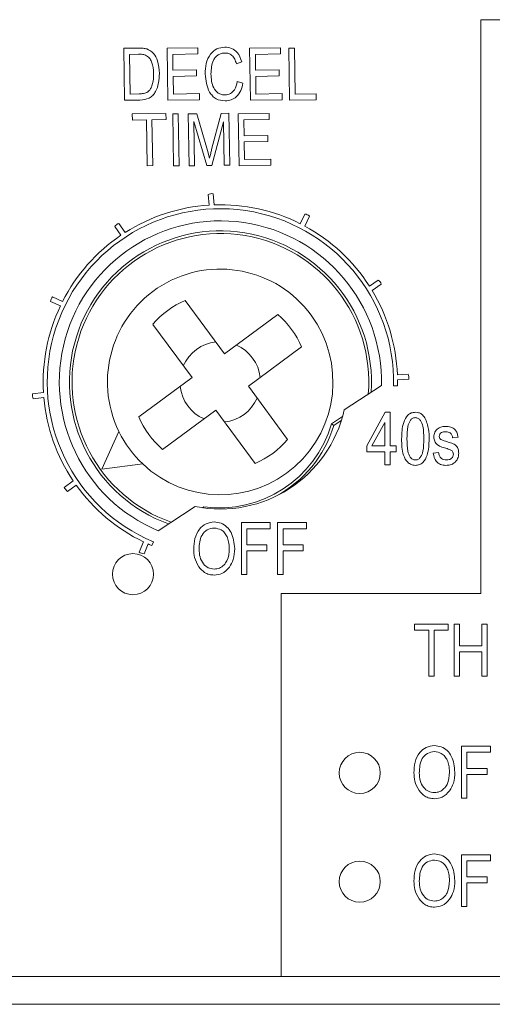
# Model space of a CAD drawing. Header units: inches. Extents: x 2954 to 6480, y 249 to 2776.
# Tile 28 of 105: x 3720 to 3731, y 1383 to 1407. Entities that reach past the tile are written whole.
import ezdxf

# ---------------------------------------------------------------- set-up
doc = ezdxf.new("R2010")
doc.units = ezdxf.units.IN
doc.header["$MEASUREMENT"] = 0
doc.layers.add('PWR_0300HP', color=7, linetype='Continuous')

# ---------------------------------------------------------------- blocks, each defined once
blk = doc.blocks.new('SSW07_FRAME 4')
at = {"lineweight": 9}
for p, q in [((35.8835, 28.6296), (35.8835, 25.7829)), ((37.8745, 28.6296), (35.8835, 28.6296)), ((34.1098, 28.4876), (34.1828, 28.4887)), ((34.1138, 28.2297), (34.1098, 28.4876)), ((34.3245, 28.4876), (34.4774, 28.49)), ((34.3285, 28.2297), (34.3245, 28.4876)), ((34.4774, 28.49), (34.4778, 28.4596)), ((34.7348, 28.4876), (34.8876, 28.49)), ((34.7388, 28.2297), (34.7348, 28.4876)), ((34.8876, 28.49), (34.8881, 28.4596)), ((34.9293, 28.4875), (34.9572, 28.488)), ((34.9333, 28.2297), (34.9293, 28.4875)), ((34.9572, 28.488), (34.9608, 28.2606)), ((34.1825, 28.4583), (34.1382, 28.4576)), ((34.1382, 28.4576), (34.1413, 28.2606)), ((34.4778, 28.4596), (34.3529, 28.4576)), ((34.3529, 28.4576), (34.3541, 28.3786)), ((34.8881, 28.4596), (34.7632, 28.4576)), ((34.7632, 28.4576), (34.7644, 28.3786)), ((34.6963, 28.4196), (34.669, 28.4112)), ((34.3541, 28.3786), (34.4711, 28.3804)), ((34.4716, 28.3502), (34.3547, 28.3483)), ((34.3547, 28.3483), (34.356, 28.2606)), ((34.4711, 28.3804), (34.4716, 28.3502)), ((34.7644, 28.3786), (34.8814, 28.3804)), ((34.8819, 28.3502), (34.7649, 28.3483)), ((34.7649, 28.3483), (34.7663, 28.2606)), ((34.8814, 28.3804), (34.8819, 28.3502)), ((34.6734, 28.3225), (34.7017, 28.3143)), ((34.1413, 28.2606), (34.1863, 28.2613)), ((34.356, 28.2606), (34.4858, 28.2626)), ((34.4858, 28.2626), (34.4863, 28.2322)), ((34.7663, 28.2606), (34.8961, 28.2626)), ((34.8961, 28.2626), (34.8965, 28.2322)), ((34.9608, 28.2606), (35.0649, 28.2622)), ((35.0649, 28.2622), (35.0654, 28.2318)), ((34.1901, 28.2309), (34.1138, 28.2297)), ((34.4863, 28.2322), (34.3285, 28.2297)), ((34.8965, 28.2322), (34.7388, 28.2297)), ((35.0654, 28.2318), (34.9333, 28.2297)), ((34.1517, 28.162), (34.3193, 28.1646)), ((34.1522, 28.1316), (34.1517, 28.162)), ((34.3193, 28.1646), (34.3198, 28.1342)), ((34.3526, 28.1623), (34.3806, 28.1628)), ((34.3566, 27.9045), (34.3526, 28.1623)), ((34.3806, 28.1628), (34.3846, 27.9049)), ((34.4298, 28.1623), (34.4719, 28.1629)), ((34.4338, 27.9044), (34.4298, 28.1623)), ((34.4719, 28.1629), (34.5248, 27.9811)), ((34.546, 27.9846), (34.5939, 28.1648)), ((34.5939, 28.1648), (34.6316, 28.1654)), ((34.6316, 28.1654), (34.6356, 27.9075)), ((34.6781, 28.1623), (34.8309, 28.1647)), ((34.6821, 27.9044), (34.6781, 28.1623)), ((34.8309, 28.1647), (34.8314, 28.1342)), ((34.2218, 28.1327), (34.1522, 28.1316)), ((34.2254, 27.9052), (34.2218, 28.1327)), ((34.3198, 28.1342), (34.2498, 28.1331)), ((34.2498, 28.1331), (34.2534, 27.9057)), ((34.522, 27.9058), (34.4573, 28.1243)), ((34.4573, 28.1243), (34.4607, 27.9048)), ((34.6053, 28.1229), (34.5471, 27.9062)), ((34.6087, 27.9071), (34.6053, 28.1229)), ((34.8314, 28.1342), (34.7065, 28.1323)), ((34.7065, 28.1323), (34.7077, 28.0533)), ((34.7077, 28.0533), (34.8247, 28.0551)), ((34.8247, 28.0551), (34.8252, 28.0249)), ((34.8252, 28.0249), (34.7082, 28.023)), ((34.7082, 28.023), (34.7096, 27.9353)), ((34.5248, 27.9811), (34.5355, 27.9431)), ((34.2534, 27.9057), (34.2254, 27.9052)), ((34.3846, 27.9049), (34.3566, 27.9045)), ((34.4607, 27.9048), (34.4338, 27.9044)), ((34.5471, 27.9062), (34.522, 27.9058)), ((34.6356, 27.9075), (34.6087, 27.9071)), ((34.8398, 27.9069), (34.6821, 27.9044)), ((34.7096, 27.9353), (34.8394, 27.9373)), ((34.8394, 27.9373), (34.8398, 27.9069)), ((34.5284, 27.7626), (34.533, 27.7097)), ((34.5584, 27.711), (34.5536, 27.766)), ((35.0087, 27.6652), (34.9858, 27.6172)), ((35.0084, 27.6055), (35.0322, 27.6554)), ((34.117, 27.5739), (34.085, 27.6189)), ((34.0649, 27.6032), (34.0957, 27.5599)), ((35.3734, 27.3378), (35.3294, 27.3081)), ((35.3429, 27.2865), (35.3886, 27.3175)), ((33.7462, 27.2309), (33.7947, 27.2092)), ((33.806, 27.232), (33.7555, 27.2546)), ((34.4152, 27.2365), (34.6099, 26.9719)), ((34.6099, 26.9719), (34.8745, 27.1666)), ((34.4488, 26.8534), (34.2541, 27.1179)), ((34.993, 27.0055), (34.7284, 26.8108)), ((35.5219, 26.8708), (35.4689, 26.8674)), ((34.1842, 26.6587), (34.4488, 26.8534)), ((35.4695, 26.842), (35.5247, 26.8455)), ((33.7111, 26.7796), (33.6562, 26.7735)), ((34.7284, 26.8108), (34.9231, 26.5462)), ((35.2044, 26.6942), (35.3894, 26.8144)), ((35.4494, 26.8131), (35.4694, 26.8126)), ((33.6602, 26.7484), (33.713, 26.7543)), ((34.5673, 26.6923), (34.3027, 26.4976)), ((34.762, 26.4277), (34.5673, 26.6923)), ((35.316, 26.5149), (35.4075, 26.6816)), ((35.4075, 26.6816), (35.4327, 26.6816)), ((35.4327, 26.6816), (35.4327, 26.5149)), ((35.1411, 26.6244), (35.1957, 26.6598)), ((35.1523, 26.616), (35.1899, 26.6404)), ((35.406, 26.6309), (35.3423, 26.5149)), ((35.406, 26.5149), (35.406, 26.6309)), ((34.0006, 26.3995), (34.0855, 26.5861)), ((35.1523, 26.616), (35.1411, 26.6244)), ((35.7696, 26.5582), (35.7429, 26.5549)), ((35.316, 26.4848), (35.316, 26.5149)), ((35.406, 26.4848), (35.316, 26.4848)), ((35.3423, 26.5149), (35.406, 26.5149)), ((35.406, 26.4215), (35.406, 26.4848)), ((35.4327, 26.5149), (35.4627, 26.5149)), ((35.4627, 26.4848), (35.4327, 26.4848)), ((35.4327, 26.4848), (35.4327, 26.4215)), ((35.4627, 26.5149), (35.4627, 26.4848)), ((35.6462, 26.4782), (35.6729, 26.4815)), ((34.204, 26.425), (34.0006, 26.3995)), ((35.4327, 26.4215), (35.406, 26.4215)), ((33.8586, 26.3416), (33.8143, 26.3085)), ((33.8305, 26.2888), (33.873, 26.3207)), ((34.2799, 26.0939), (34.4649, 26.214)), ((34.5073, 26.2127), (34.4999, 26.2079)), ((34.6938, 26.1339), (34.8372, 26.1339)), ((34.6938, 25.8771), (34.6938, 26.1339)), ((34.8372, 26.1039), (34.7205, 26.1039)), ((34.7205, 26.1039), (34.7205, 26.0239)), ((34.8372, 26.1339), (34.8372, 26.1039)), ((34.8739, 25.8771), (34.8739, 26.1339)), ((34.8739, 26.1339), (35.0173, 26.1339)), ((35.0173, 26.1039), (34.9006, 26.1039)), ((34.9006, 26.1039), (34.9006, 26.0239)), ((35.0173, 26.1339), (35.0173, 26.1039)), ((34.2077, 26.0387), (34.1863, 25.9877)), ((34.2102, 25.979), (34.2308, 26.028)), ((34.249, 26.0201), (34.2567, 26.0385)), ((34.7205, 26.0239), (34.8205, 26.0239)), ((34.8205, 25.9938), (34.7205, 25.9938)), ((34.7205, 25.9938), (34.7205, 25.8771)), ((34.8205, 26.0239), (34.8205, 25.9938)), ((34.9006, 26.0239), (35.0007, 26.0239)), ((35.0007, 25.9938), (34.9006, 25.9938)), ((34.9006, 25.9938), (34.9006, 25.8771)), ((35.0007, 26.0239), (35.0007, 25.9938)), ((34.7205, 25.8771), (34.6938, 25.8771)), ((34.9006, 25.8771), (34.8739, 25.8771)), ((34.8918, 25.7829), (34.8918, 23.8812)), ((35.8835, 25.7829), (34.8918, 25.7829)), ((35.5537, 25.5996), (35.5537, 25.6296)), ((35.5537, 25.6296), (35.7205, 25.6296)), ((35.7205, 25.6296), (35.7205, 25.5996)), ((35.7505, 25.3728), (35.7505, 25.6296)), ((35.7505, 25.6296), (35.7772, 25.6296)), ((35.7772, 25.6296), (35.7772, 25.5229)), ((35.8873, 25.5229), (35.8873, 25.6296)), ((35.8873, 25.6296), (35.914, 25.6296)), ((35.914, 25.6296), (35.914, 25.3728)), ((35.6238, 25.5996), (35.5537, 25.5996)), ((35.6238, 25.3728), (35.6238, 25.5996)), ((35.7205, 25.5996), (35.6504, 25.5996)), ((35.6504, 25.5996), (35.6504, 25.3728)), ((35.7772, 25.5229), (35.8873, 25.5229)), ((35.7772, 25.4929), (35.7772, 25.3728)), ((35.8873, 25.4929), (35.7772, 25.4929)), ((35.8873, 25.3728), (35.8873, 25.4929)), ((35.6504, 25.3728), (35.6238, 25.3728)), ((35.7772, 25.3728), (35.7505, 25.3728)), ((35.914, 25.3728), (35.8873, 25.3728)), ((35.7873, 24.7676), (35.7873, 25.0244)), ((35.7873, 25.0244), (35.9307, 25.0244)), ((35.9307, 25.0244), (35.9307, 24.9944)), ((35.9307, 24.9944), (35.814, 24.9944)), ((35.814, 24.9944), (35.814, 24.9143)), ((35.814, 24.9143), (35.914, 24.9143)), ((35.814, 24.8843), (35.814, 24.7676)), ((35.914, 24.8843), (35.814, 24.8843)), ((35.914, 24.9143), (35.914, 24.8843)), ((35.814, 24.7676), (35.7873, 24.7676)), ((35.7873, 24.2296), (35.7873, 24.4864)), ((35.7873, 24.4864), (35.9307, 24.4864)), ((35.9307, 24.4864), (35.9307, 24.4564)), ((35.9307, 24.4564), (35.814, 24.4564)), ((35.814, 24.4564), (35.814, 24.3763)), ((35.814, 24.3763), (35.914, 24.3763)), ((35.814, 24.3463), (35.814, 24.2296)), ((35.914, 24.3463), (35.814, 24.3463)), ((35.914, 24.3763), (35.914, 24.3463)), ((35.814, 24.2296), (35.7873, 24.2296)), ((31.6985, 23.8812), (34.8918, 23.8812)), ((34.8918, 23.8812), (36.2098, 23.8812)), ((31.4669, 23.744), (43.9325, 23.744))]:
    blk.add_line(p, q, dxfattribs=at)
for centre in [(34.1554, 25.8783), (35.2816, 24.8923), (35.2816, 24.3525)]:
    blk.add_circle(centre, 0.102, dxfattribs=at)
for centre, radius, start, end in [((34.5483, 27.7102), 0.0561, 84.5763, 110.7736), ((34.5896, 26.8315), 0.88, 93.6872, 122.481), ((34.5896, 26.8315), 0.88, 63.2372, 92.031), ((34.5896, 26.8315), 0.86, 358.7711, 247.2289), ((34.9993, 27.6099), 0.0561, 54.1263, 80.3236), ((34.5896, 26.8315), 0.8, 358.7711, 247.2289), ((34.1087, 27.568), 0.0561, 115.0263, 141.2236), ((34.5896, 26.8315), 0.88, 32.7872, 61.581), ((34.5896, 26.8315), 0.88, 124.1372, 152.931), ((34.5896, 26.8315), 0.75, 356.1301, 249.8699), ((34.5896, 26.8315), 0.7369, 355.3627, 250.6373), ((34.5886, 26.8321), 0.56, 226.6305, 206.0574), ((35.3372, 27.2949), 0.0561, 23.6763, 49.8736), ((34.5896, 26.8315), 0.88, 2.3372, 31.131), ((33.8018, 27.2227), 0.0561, 145.4763, 171.6736), ((34.5886, 26.8321), 0.44, 113.2074, 139.4805), ((34.5896, 26.8315), 0.88, 154.5872, 183.381), ((34.5886, 26.8321), 0.44, 23.2074, 49.4805), ((34.5886, 26.8321), 0.2, 96.344, 156.344), ((34.5886, 26.8321), 0.2, 6.344, 66.344), ((35.4689, 26.8521), 0.0561, 353.2263, 19.4236), ((34.5896, 26.8315), 0.88, 358.7711, 0.681), ((33.7122, 26.7695), 0.0561, 175.9263, 202.1236), ((34.5886, 26.8321), 0.2, 186.344, 246.344), ((34.5896, 26.8315), 0.88, 185.0372, 213.831), ((34.5886, 26.8321), 0.2, 276.344, 336.344), ((34.5896, 26.8315), 0.63, 258.5847, 347.4153), ((34.5886, 26.8321), 0.44, 203.2074, 229.4805), ((34.5886, 26.8321), 0.56, 206.0574, 226.6305), ((34.5846, 26.7876), 0.58, 262.3428, 343.6572), ((34.5846, 26.7876), 0.5931, 298.1212, 343.1864), ((34.5886, 26.8321), 0.44, 293.2074, 319.4805), ((33.8646, 26.3334), 0.0561, 206.3763, 232.5736), ((34.5896, 26.8315), 0.88, 215.4872, 244.281), ((34.5896, 26.8315), 0.88, 245.9372, 247.2289), ((34.217, 26.0347), 0.0561, 236.8263, 263.0236)]:
    blk.add_arc(centre, radius, start, end, dxfattribs=at)
for points, knots in [([(34.1828, 28.4887), (34.1906, 28.4888), (34.2045, 28.4889), (34.218, 28.4859), (34.224, 28.4846)], [0, 0, 0, 0, 0.560297, 1, 1, 1, 1]), ([(34.224, 28.4846), (34.2361, 28.478), (34.2602, 28.4646), (34.2822, 28.4189), (34.2849, 28.3841), (34.2866, 28.3628)], [0, 0, 0, 0, 0.278278, 0.558823, 1, 1, 1, 1]), ([(34.5139, 28.3603), (34.5146, 28.3776), (34.5158, 28.4123), (34.536, 28.4573), (34.5709, 28.4879), (34.5981, 28.4915), (34.6118, 28.4934)], [0, 0, 0, 0, 0.2810294, 0.5608644, 0.7804159, 1, 1, 1, 1]), ([(34.6118, 28.4934), (34.6232, 28.4923), (34.646, 28.4902), (34.6805, 28.4648), (34.6903, 28.4367), (34.6963, 28.4196)], [0, 0, 0, 0, 0.2803353, 0.5605207, 1, 1, 1, 1]), ([(34.2183, 28.4537), (34.2118, 28.4555), (34.2, 28.4586), (34.1879, 28.4583), (34.1825, 28.4583)], [0, 0, 0, 0, 0.55907, 1, 1, 1, 1]), ([(34.2578, 28.3627), (34.2565, 28.3823), (34.2548, 28.4096), (34.2377, 28.441), (34.2248, 28.4495), (34.2183, 28.4537)], [0, 0, 0, 0, 0.560134, 0.780749, 1, 1, 1, 1]), ([(34.6117, 28.4642), (34.6059, 28.4637), (34.5942, 28.4628), (34.5779, 28.4557), (34.5646, 28.444), (34.5456, 28.4143), (34.544, 28.3845), (34.5428, 28.3607)], [0, 0, 0, 0, 0.125499, 0.250909, 0.376304, 0.501866, 1, 1, 1, 1]), ([(34.669, 28.4112), (34.6665, 28.4188), (34.6616, 28.4339), (34.6485, 28.4521), (34.6305, 28.463), (34.618, 28.4638), (34.6117, 28.4642)], [0, 0, 0, 0, 0.280786, 0.560486, 0.780042, 1, 1, 1, 1]), ([(34.2866, 28.3628), (34.2844, 28.3312), (34.2816, 28.2916), (34.255, 28.2532), (34.2295, 28.2343), (34.2059, 28.2323), (34.1901, 28.2309)], [0, 0, 0, 0, 0.498589, 0.624335, 0.749828, 1, 1, 1, 1]), ([(34.2487, 28.2997), (34.2519, 28.3113), (34.2577, 28.3319), (34.2577, 28.3533), (34.2578, 28.3627)], [0, 0, 0, 0, 0.559593, 1, 1, 1, 1]), ([(34.6136, 28.2267), (34.5978, 28.2283), (34.574, 28.2307), (34.5493, 28.2508), (34.5217, 28.2889), (34.5174, 28.3286), (34.5139, 28.3603)], [0, 0, 0, 0, 0.249446, 0.375121, 0.501012, 1, 1, 1, 1]), ([(34.5428, 28.3607), (34.5442, 28.3367), (34.5463, 28.3007), (34.5733, 28.2672), (34.595, 28.2568), (34.6068, 28.2562), (34.6127, 28.2559)], [0, 0, 0, 0, 0.499653, 0.748947, 0.874407, 1, 1, 1, 1]), ([(34.1863, 28.2613), (34.1937, 28.2617), (34.2084, 28.2624), (34.2284, 28.2696), (34.2419, 28.2836), (34.2464, 28.2944), (34.2487, 28.2997)], [0, 0, 0, 0, 0.2806857, 0.5598441, 0.7796031, 1, 1, 1, 1]), ([(34.6127, 28.2559), (34.6219, 28.2573), (34.6404, 28.2602), (34.6651, 28.2848), (34.6703, 28.3082), (34.6734, 28.3225)], [0, 0, 0, 0, 0.279459, 0.559487, 1, 1, 1, 1]), ([(34.7017, 28.3143), (34.6986, 28.3019), (34.6925, 28.2773), (34.6719, 28.2476), (34.6436, 28.2297), (34.6236, 28.2277), (34.6136, 28.2267)], [0, 0, 0, 0, 0.280685, 0.560121, 0.779944, 1, 1, 1, 1]), ([(34.5355, 27.9431), (34.5374, 27.9508), (34.5409, 27.9647), (34.5445, 27.9785), (34.546, 27.9846)], [0, 0, 0, 0, 0.560002, 1, 1, 1, 1]), ([(35.4894, 26.5498), (35.4903, 26.5775), (35.4915, 26.6189), (35.5136, 26.6638), (35.5372, 26.6798), (35.551, 26.681), (35.558, 26.6816)], [0, 0, 0, 0, 0.500817, 0.749965, 0.874902, 1, 1, 1, 1]), ([(35.558, 26.6816), (35.5633, 26.6812), (35.5739, 26.6805), (35.5916, 26.6722), (35.6001, 26.6612), (35.6052, 26.6545)], [0, 0, 0, 0, 0.280532, 0.56069, 1, 1, 1, 1]), ([(35.5569, 26.6549), (35.5517, 26.654), (35.5415, 26.6521), (35.5275, 26.6359), (35.5164, 26.6013), (35.5162, 26.5705), (35.5161, 26.5499)], [0, 0, 0, 0, 0.123915, 0.248851, 0.498203, 1, 1, 1, 1]), ([(35.5995, 26.5499), (35.5994, 26.5707), (35.5993, 26.6019), (35.5877, 26.6371), (35.5725, 26.6526), (35.5621, 26.6542), (35.5569, 26.6549)], [0, 0, 0, 0, 0.501785, 0.750879, 0.875746, 1, 1, 1, 1]), ([(35.6052, 26.6545), (35.6126, 26.6357), (35.6259, 26.6019), (35.6261, 26.5657), (35.6262, 26.5498)], [0, 0, 0, 0, 0.558339, 1, 1, 1, 1]), ([(35.6495, 26.5583), (35.6504, 26.5668), (35.6523, 26.5836), (35.6688, 26.602), (35.6889, 26.6105), (35.7021, 26.6112), (35.7087, 26.6116)], [0, 0, 0, 0, 0.279533, 0.558513, 0.778971, 1, 1, 1, 1]), ([(35.7097, 26.5849), (35.702, 26.5845), (35.6904, 26.5839), (35.678, 26.5735), (35.6768, 26.5659), (35.6762, 26.5621)], [0, 0, 0, 0, 0.50035, 0.750555, 1, 1, 1, 1]), ([(35.7087, 26.6116), (35.7172, 26.6109), (35.734, 26.6096), (35.7552, 26.5972), (35.7663, 26.5778), (35.7685, 26.5648), (35.7696, 26.5582)], [0, 0, 0, 0, 0.280364, 0.559541, 0.779104, 1, 1, 1, 1]), ([(35.7429, 26.5549), (35.7421, 26.5595), (35.7405, 26.5688), (35.732, 26.5795), (35.7207, 26.5843), (35.7133, 26.5847), (35.7097, 26.5849)], [0, 0, 0, 0, 0.280436, 0.559138, 0.779298, 1, 1, 1, 1]), ([(35.5576, 26.4181), (35.5507, 26.4188), (35.5369, 26.4203), (35.5138, 26.4365), (35.4902, 26.4803), (35.4897, 26.5219), (35.4894, 26.5498)], [0, 0, 0, 0, 0.125004, 0.250087, 0.498978, 1, 1, 1, 1]), ([(35.5161, 26.5499), (35.5162, 26.5291), (35.5163, 26.4979), (35.5278, 26.4629), (35.5428, 26.4473), (35.5532, 26.4456), (35.5584, 26.4448)], [0, 0, 0, 0, 0.501803, 0.750953, 0.875818, 1, 1, 1, 1]), ([(35.6262, 26.5498), (35.6253, 26.5221), (35.624, 26.4807), (35.602, 26.4359), (35.5784, 26.42), (35.5646, 26.4187), (35.5576, 26.4181)], [0, 0, 0, 0, 0.500838, 0.749966, 0.87491, 1, 1, 1, 1]), ([(35.5584, 26.4448), (35.5636, 26.4457), (35.5739, 26.4476), (35.588, 26.4638), (35.5993, 26.4983), (35.5994, 26.5292), (35.5995, 26.5499)], [0, 0, 0, 0, 0.123986, 0.248958, 0.498271, 1, 1, 1, 1]), ([(35.715, 26.501), (35.6973, 26.5055), (35.6727, 26.5116), (35.6517, 26.5373), (35.6503, 26.5513), (35.6495, 26.5583)], [0, 0, 0, 0, 0.560505, 0.780057, 1, 1, 1, 1]), ([(35.6762, 26.5621), (35.6767, 26.5585), (35.6776, 26.5522), (35.6825, 26.5483), (35.6847, 26.5465)], [0, 0, 0, 0, 0.558832, 1, 1, 1, 1]), ([(35.6847, 26.5465), (35.6901, 26.5442), (35.6999, 26.5401), (35.7101, 26.5372), (35.7146, 26.5359)], [0, 0, 0, 0, 0.559535, 1, 1, 1, 1]), ([(35.7146, 26.5359), (35.7226, 26.5334), (35.7386, 26.5285), (35.761, 26.5185), (35.7716, 26.4983), (35.7725, 26.485), (35.7729, 26.4784)], [0, 0, 0, 0, 0.281453, 0.560141, 0.779591, 1, 1, 1, 1]), ([(35.6729, 26.4815), (35.6738, 26.476), (35.6757, 26.465), (35.6853, 26.452), (35.6985, 26.4456), (35.7073, 26.4451), (35.7116, 26.4448)], [0, 0, 0, 0, 0.280479, 0.55911, 0.7793, 1, 1, 1, 1]), ([(35.7402, 26.4907), (35.7357, 26.4931), (35.7276, 26.4974), (35.7188, 26.4999), (35.715, 26.501)], [0, 0, 0, 0, 0.558788, 1, 1, 1, 1]), ([(35.7463, 26.4738), (35.7461, 26.4773), (35.7457, 26.4836), (35.7419, 26.4886), (35.7402, 26.4907)], [0, 0, 0, 0, 0.560123, 1, 1, 1, 1]), ([(35.7098, 26.4181), (35.7007, 26.4188), (35.6825, 26.4201), (35.6547, 26.4406), (35.6494, 26.4639), (35.6462, 26.4782)], [0, 0, 0, 0, 0.281168, 0.560689, 1, 1, 1, 1]), ([(35.7729, 26.4784), (35.7721, 26.4691), (35.7703, 26.4506), (35.7532, 26.4299), (35.7315, 26.4194), (35.7171, 26.4185), (35.7098, 26.4181)], [0, 0, 0, 0, 0.279871, 0.558969, 0.779147, 1, 1, 1, 1]), ([(35.7116, 26.4448), (35.7164, 26.4451), (35.7259, 26.4456), (35.7378, 26.4523), (35.7452, 26.4625), (35.7459, 26.47), (35.7463, 26.4738)], [0, 0, 0, 0, 0.280717, 0.559822, 0.779813, 1, 1, 1, 1]), ([(34.457, 26.0021), (34.4578, 26.0199), (34.4595, 26.0554), (34.481, 26.1012), (34.5169, 26.1321), (34.5449, 26.1355), (34.5589, 26.1373)], [0, 0, 0, 0, 0.2811049, 0.5606621, 0.78048, 1, 1, 1, 1]), ([(34.5591, 26.1072), (34.5469, 26.1055), (34.5224, 26.102), (34.4871, 26.0639), (34.485, 26.0266), (34.4837, 26.0017)], [0, 0, 0, 0, 0.24983, 0.500072, 1, 1, 1, 1]), ([(34.5589, 26.1373), (34.5705, 26.136), (34.5937, 26.1336), (34.6234, 26.1136), (34.6541, 26.0725), (34.6578, 26.033), (34.6604, 26.0053)], [0, 0, 0, 0, 0.1869623, 0.3739957, 0.5612543, 1, 1, 1, 1]), ([(34.6226, 26.0641), (34.619, 26.0708), (34.6117, 26.0841), (34.5904, 26.1021), (34.5709, 26.1053), (34.5591, 26.1072)], [0, 0, 0, 0, 0.281039, 0.562042, 1, 1, 1, 1]), ([(34.6338, 26.006), (34.6333, 26.0172), (34.6325, 26.0372), (34.6256, 26.0559), (34.6226, 26.0641)], [0, 0, 0, 0, 0.559945, 1, 1, 1, 1]), ([(34.483, 25.914), (34.4744, 25.9294), (34.459, 25.9569), (34.4576, 25.9883), (34.457, 26.0021)], [0, 0, 0, 0, 0.559096, 1, 1, 1, 1]), ([(34.4837, 26.0017), (34.4843, 25.9888), (34.4856, 25.963), (34.502, 25.9301), (34.528, 25.9077), (34.5484, 25.9051), (34.5585, 25.9038)], [0, 0, 0, 0, 0.28099, 0.560482, 0.780472, 1, 1, 1, 1]), ([(34.5585, 25.9038), (34.5674, 25.9047), (34.5852, 25.9065), (34.6075, 25.9226), (34.6306, 25.9542), (34.6324, 25.9847), (34.6338, 26.006)], [0, 0, 0, 0, 0.186815, 0.373638, 0.560763, 1, 1, 1, 1]), ([(34.6604, 26.0053), (34.6596, 25.9868), (34.6581, 25.9538), (34.6416, 25.9255), (34.6343, 25.913)], [0, 0, 0, 0, 0.560282, 1, 1, 1, 1]), ([(34.5587, 25.8738), (34.5504, 25.8743), (34.5337, 25.8755), (34.5057, 25.8876), (34.4916, 25.904), (34.483, 25.914)], [0, 0, 0, 0, 0.2805, 0.560775, 1, 1, 1, 1]), ([(34.6343, 25.913), (34.6227, 25.9005), (34.602, 25.878), (34.572, 25.8751), (34.5587, 25.8738)], [0, 0, 0, 0, 0.559065, 1, 1, 1, 1]), ([(35.5505, 24.8926), (35.5513, 24.9104), (35.553, 24.9459), (35.5744, 24.9916), (35.6104, 25.0226), (35.6384, 25.026), (35.6524, 25.0277)], [0, 0, 0, 0, 0.2811044, 0.5606612, 0.7804727, 1, 1, 1, 1]), ([(35.6524, 25.0277), (35.664, 25.0265), (35.6872, 25.0241), (35.7169, 25.004), (35.7475, 24.963), (35.7513, 24.9234), (35.7539, 24.8957)], [0, 0, 0, 0, 0.186963, 0.373996, 0.561255, 1, 1, 1, 1]), ([(35.6526, 24.9977), (35.6403, 24.996), (35.6159, 24.9925), (35.5806, 24.9544), (35.5785, 24.917), (35.5771, 24.8922)], [0, 0, 0, 0, 0.249839, 0.500081, 1, 1, 1, 1]), ([(35.7161, 24.9546), (35.7125, 24.9612), (35.7052, 24.9745), (35.6839, 24.9926), (35.6644, 24.9958), (35.6526, 24.9977)], [0, 0, 0, 0, 0.2810428, 0.5620362, 1, 1, 1, 1]), ([(35.7272, 24.8965), (35.7268, 24.9077), (35.726, 24.9276), (35.7191, 24.9463), (35.7161, 24.9546)], [0, 0, 0, 0, 0.559941, 1, 1, 1, 1]), ([(35.5765, 24.8045), (35.5679, 24.8199), (35.5525, 24.8474), (35.5511, 24.8788), (35.5505, 24.8926)], [0, 0, 0, 0, 0.559093, 1, 1, 1, 1]), ([(35.5771, 24.8922), (35.5778, 24.8792), (35.5791, 24.8534), (35.5954, 24.8205), (35.6215, 24.7981), (35.6418, 24.7955), (35.652, 24.7942)], [0, 0, 0, 0, 0.280994, 0.560485, 0.780473, 1, 1, 1, 1]), ([(35.652, 24.7942), (35.6609, 24.7952), (35.6787, 24.797), (35.701, 24.813), (35.724, 24.8447), (35.7259, 24.8752), (35.7272, 24.8965)], [0, 0, 0, 0, 0.1868045, 0.3736368, 0.5607621, 1, 1, 1, 1]), ([(35.7539, 24.8957), (35.7531, 24.8773), (35.7516, 24.8443), (35.735, 24.8159), (35.7278, 24.8035)], [0, 0, 0, 0, 0.560285, 1, 1, 1, 1]), ([(35.6522, 24.7642), (35.6439, 24.7648), (35.6272, 24.7659), (35.5992, 24.778), (35.5851, 24.7945), (35.5765, 24.8045)], [0, 0, 0, 0, 0.280494, 0.560779, 1, 1, 1, 1]), ([(35.7278, 24.8035), (35.7162, 24.7909), (35.6955, 24.7685), (35.6655, 24.7655), (35.6522, 24.7642)], [0, 0, 0, 0, 0.559067, 1, 1, 1, 1]), ([(35.5505, 24.3546), (35.5513, 24.3724), (35.553, 24.4079), (35.5744, 24.4537), (35.6104, 24.4846), (35.6384, 24.488), (35.6524, 24.4898)], [0, 0, 0, 0, 0.2811044, 0.5606612, 0.7804727, 1, 1, 1, 1]), ([(35.6524, 24.4898), (35.664, 24.4885), (35.6872, 24.4861), (35.7169, 24.4661), (35.7475, 24.425), (35.7513, 24.3855), (35.7539, 24.3577)], [0, 0, 0, 0, 0.186963, 0.373996, 0.561255, 1, 1, 1, 1]), ([(35.6526, 24.4597), (35.6403, 24.458), (35.6159, 24.4545), (35.5806, 24.4164), (35.5785, 24.3791), (35.5771, 24.3542)], [0, 0, 0, 0, 0.249838, 0.500078, 1, 1, 1, 1]), ([(35.7161, 24.4166), (35.7125, 24.4232), (35.7052, 24.4366), (35.6839, 24.4546), (35.6644, 24.4578), (35.6526, 24.4597)], [0, 0, 0, 0, 0.2810428, 0.5620362, 1, 1, 1, 1]), ([(35.7272, 24.3585), (35.7268, 24.3697), (35.726, 24.3896), (35.7191, 24.4083), (35.7161, 24.4166)], [0, 0, 0, 0, 0.559941, 1, 1, 1, 1]), ([(35.5765, 24.2665), (35.5679, 24.2819), (35.5525, 24.3094), (35.5511, 24.3408), (35.5505, 24.3546)], [0, 0, 0, 0, 0.559097, 1, 1, 1, 1]), ([(35.5771, 24.3542), (35.5778, 24.3413), (35.5791, 24.3155), (35.5954, 24.2826), (35.6215, 24.2601), (35.6418, 24.2576), (35.652, 24.2563)], [0, 0, 0, 0, 0.28099, 0.560482, 0.780472, 1, 1, 1, 1]), ([(35.652, 24.2563), (35.6609, 24.2572), (35.6787, 24.259), (35.701, 24.275), (35.724, 24.3067), (35.7259, 24.3372), (35.7272, 24.3585)], [0, 0, 0, 0, 0.186803, 0.373638, 0.560763, 1, 1, 1, 1]), ([(35.7539, 24.3577), (35.7531, 24.3393), (35.7516, 24.3063), (35.735, 24.278), (35.7278, 24.2655)], [0, 0, 0, 0, 0.560281, 1, 1, 1, 1]), ([(35.6522, 24.2262), (35.6439, 24.2268), (35.6272, 24.228), (35.5992, 24.2401), (35.5851, 24.2565), (35.5765, 24.2665)], [0, 0, 0, 0, 0.280495, 0.560782, 1, 1, 1, 1]), ([(35.7278, 24.2655), (35.7162, 24.253), (35.6955, 24.2305), (35.6655, 24.2276), (35.6522, 24.2262)], [0, 0, 0, 0, 0.559065, 1, 1, 1, 1])]:
    blk.add_open_spline(points, degree=3, knots=knots, dxfattribs=at)

msp = doc.modelspace()

# ---------------------------------------------------------------- block references
at = {"layer": 'PWR_0300HP', "xscale": 5, "yscale": 5, "zscale": 5}
msp.add_blockref('SSW07_FRAME 4', (3551.769, 1264.246), dxfattribs=at)

doc.saveas('drawing.dxf')
